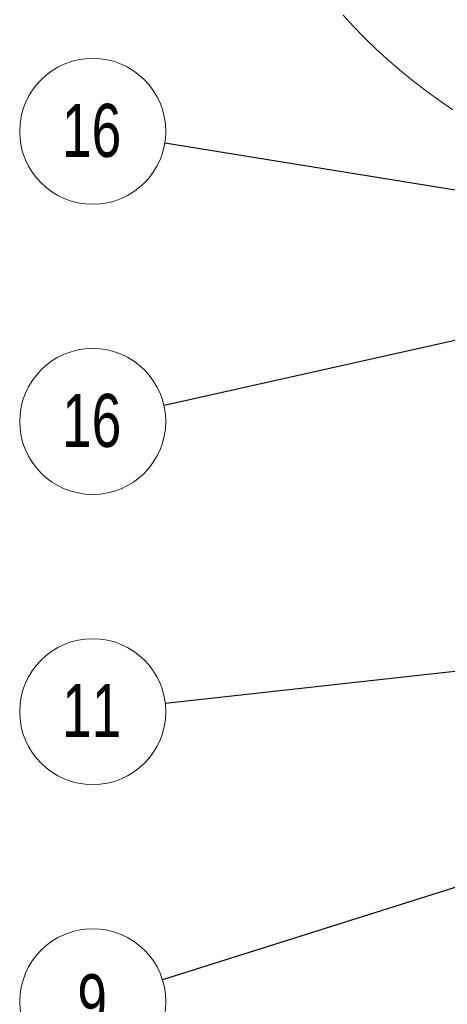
# Model space of a CAD drawing. Header units: millimetres. Extents: x 42 to 14105, y 484 to 9997.
# Tile 120 of 132: x 11257 to 11843, y 6347 to 7697. Entities that reach past the tile are written whole.
import ezdxf

# ---------------------------------------------------------------- set-up
doc = ezdxf.new("R2010")
doc.units = ezdxf.units.MM
doc.header["$LTSCALE"] = 25
doc.styles.add('SLDTEXTSTYLE0', font='TXT', dxfattribs={"width": 0.75})
doc.dimstyles.new('SLDDIMSTYLE0', dxfattribs={"dimtxt": 0.18, "dimasz": 20.352564, "dimexe": 0, "dimexo": 0.0625, "dimgap": 0, "dimtad": 0, "dimtih": 1, "dimtoh": 1, "dimdec": 0, "dimrnd": 1e-09, "dimzin": 0, "dimdsep": 46, "dimtxsty": 'Standard', "dimblk1": 'DOT', "dimblk2": 'DOT', "dimsah": 1, "dimcen": 0.09, "dimadec": 0, "dimazin": 0, "dimtfac": 20.352564, "dimtdec": 0, "dimtofl": 0, "dimtmove": 0, "dimatfit": 3, "dimldrblk": 'DOT', "dimfxl": 1, "dimfrac": 2, "dimtolj": 1, "dimtzin": 0, "dimarcsym": 0})

# ---------------------------------------------------------------- blocks, each defined once
blk = doc.blocks.new('SW_NOTE_7')
at = {"color": 0, "linetype": 'Continuous', "lineweight": 0}
blk.add_circle((-95.4, -30.1), 100.1, dxfattribs=at)
at = {"color": 0, "linetype": 'Continuous', "lineweight": 0, "insert": (-96.2, 7.6), "char_height": 72.8, "attachment_point": 2, "style": 'SLDTEXTSTYLE0'}
blk.add_mtext('9', dxfattribs=at)
blk = doc.blocks.new('_DOT')
at = {"color": 0, "linetype": 'ByBlock', "lineweight": -2}
blk.add_line((-0.5, 0), (-1, 0), dxfattribs=at)
at = {"color": 0, "linetype": 'ByBlock', "const_width": 0.5}
blk.add_lwpolyline([(-0.25, 0, 1), (0.25, 0, 1)], format="xyb", close=True, dxfattribs=at)
blk = doc.blocks.new('SW_NOTE_8')
at = {"color": 0, "linetype": 'Continuous', "lineweight": 0}
blk.add_circle((-97.7, -21.9), 100.1, dxfattribs=at)
at = {"color": 0, "linetype": 'Continuous', "lineweight": 0, "insert": (-99.1, 15.9), "char_height": 72.76, "attachment_point": 2, "style": 'SLDTEXTSTYLE0'}
blk.add_mtext('16', dxfattribs=at)
blk = doc.blocks.new('SW_NOTE_9')
at = {"color": 0, "linetype": 'Continuous', "lineweight": 0}
blk.add_circle((-98.8, 16.1), 100.1, dxfattribs=at)
at = {"color": 0, "linetype": 'Continuous', "lineweight": 0, "insert": (-100.3, 53.8), "char_height": 72.76, "attachment_point": 2, "style": 'SLDTEXTSTYLE0'}
blk.add_mtext('16', dxfattribs=at)
blk = doc.blocks.new('SW_NOTE_21')
at = {"color": 0, "linetype": 'Continuous', "lineweight": 0}
blk.add_circle((-99.5, -11.1), 100.1, dxfattribs=at)
at = {"color": 0, "linetype": 'Continuous', "lineweight": 0, "insert": (-100.9, 26.7), "char_height": 72.76, "attachment_point": 2, "style": 'SLDTEXTSTYLE0'}
blk.add_mtext('11', dxfattribs=at)

msp = doc.modelspace()

# ---------------------------------------------------------------- linework, layer by layer
at = {"color": 7, "linetype": 'Continuous', "lineweight": 15, "flags": 128}
msp.add_lwpolyline([(11700.372, 7703.279), (11714.39, 7687.898), (11729.1, 7672.734), (11744.493, 7657.798), (11760.558, 7643.099), (11777.284, 7628.648), (11794.66, 7614.455), (11812.673, 7600.529), (11831.312, 7586.881), (11850.563, 7573.518)], dxfattribs=at)

# ---------------------------------------------------------------- block references
at = {"color": 7, "linetype": 'Continuous', "lineweight": 0}
for name, p in [('SW_NOTE_9', (11455.815, 7528.004)), ('SW_NOTE_8', (11454.689, 7168.069)), ('SW_NOTE_21', (11456.502, 6759.311)), ('SW_NOTE_7', (11452.474, 6380.465))]:
    msp.add_blockref(name, p, dxfattribs=at)

# ---------------------------------------------------------------- leaders
for points in [[(12718.415, 7322.489), (11455.815, 7528.004)], [(12071.471, 7306.374), (11454.689, 7168.069)], [(12710.92, 6898.731), (11456.502, 6759.311)], [(12425.763, 6687.639), (11452.474, 6380.465)]]:
    msp.add_leader(points, dimstyle='SLDDIMSTYLE0', dxfattribs=at)

doc.saveas('drawing.dxf')
